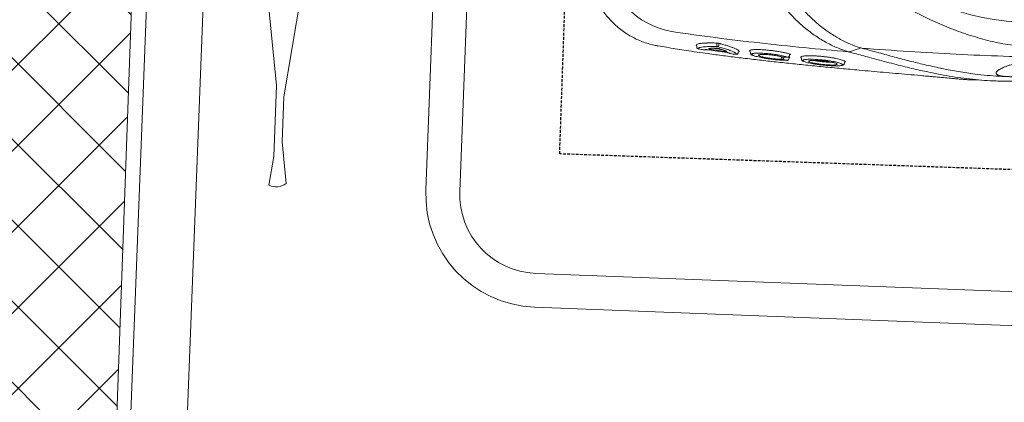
# Model space of a CAD drawing. Header units: millimetres. Extents: x 256680 to 410391, y -77299 to -22623.
# Tile 12 of 202: x 258274 to 258710, y -26633 to -26464. Entities that reach past the tile are written whole.
import ezdxf

# ---------------------------------------------------------------- set-up
doc = ezdxf.new("R2010")
doc.units = ezdxf.units.MM
doc.header["$LTSCALE"] = 2.5
doc.linetypes.add('11aa1PB-bd$0$11aa1PB-af$0$TRATTEGGIATA', pattern=[0.75, 0.5, -0.25])
for name, color, linetype, lineweight in [('CKD Equipments', 252, 'Continuous', 0), ('ELEVATION 1', 143, 'Continuous', 18), ('FURNITURES', 30, 'Continuous', 15), ('HATCH LIGHT', 250, 'Continuous', 0), ('K Equipment', 30, 'Continuous', 9), ('WALL', 132, 'Continuous', 25)]:
    doc.layers.add(name, color=color, linetype=linetype, lineweight=lineweight)
doc.layers.add('FAINTEQUIP', color=253, linetype='Continuous')

# ---------------------------------------------------------------- blocks, each defined once
blk = doc.blocks.new('awreg')
at = {"layer": 'K Equipment'}
for p, q in [((60947.98, 14506.41, -7.42), (61007.42, 14498.14, -7.42)), ((61038.98, 14498.13, -7.42), (61051.76, 14499.75, -7.42)), ((61038.98, 14498.13, -7.42), (61007.42, 14498.14, -7.42)), ((60947.98, 14486.41, -7.42), (61012.25, 14494.67, -7.42)), ((61032.24, 14494.67, -7.42), (61012.25, 14494.67, -7.42)), ((61032.24, 14494.67, -7.42), (61050.63, 14492.12, -7.42)), ((60701.19, 14430.21, -7.42), (61051.19, 14430.24, -7.42)), ((60701.19, 14415.21, -7.42), (61051.19, 14415.24, -7.42)), ((61086.19, 14380.24, -7.42), (61086.22, 13980.24, -7.42)), ((61101.19, 14380.24, -7.42), (61101.22, 13980.24, -7.42))]:
    blk.add_line(p, q, dxfattribs=at)
for centre, radius, start, end in [((61044.83, 14496.91, -7.42), 7.49, 320.4232, 22.6211), ((61051.19, 14380.24, -7.42), 50, 0.004, 90.004), ((61051.19, 14380.24, -7.42), 35, 0.004, 90.004)]:
    blk.add_arc(centre, radius, start, end, dxfattribs=at)
blk = doc.blocks.new('G$C62143A14')
at = {"linetype": 'Continuous', "lineweight": 0}
for p, q in [((49.55, 386.51), (49, 381.81)), ((49.57, 386.5), (49.57, 386.51)), ((48.88, 368.7), (48.87, 368.69)), ((49.39, 369.29), (49.5, 369.31)), ((50.37, 369.67), (50.78, 369.47)), ((49.44, 362.37), (48.95, 357.79)), ((50.85, 360.49), (51.48, 360.49)), ((51.33, 359.64), (50.86, 359.63)), ((47.71, 350.93), (47.62, 350.94)), ((47.68, 350.93), (48.05, 350.9)), ((48.57, 345.63), (48.03, 345.57)), ((45.34, 329.13), (45.33, 329.04)), ((45.95, 328.38), (46.32, 328.34)), ((46.82, 328.73), (46.75, 328.33)), ((46.79, 328.96), (46.78, 328.89)), ((47.41, 328.22), (47.77, 328.17)), ((46.65, 322.92), (46.12, 322.87)), ((44.97, 303.8), (45.36, 303.77)), ((45.65, 303.41), (45.51, 303.55)), ((45.8, 303.47), (45.65, 303.41)), ((49.57, 299.48), (50.21, 302.26))]:
    blk.add_line(p, q, dxfattribs=at)
at = {"linetype": 'Continuous', "lineweight": 0, "flags": 128}
for points in [[(50.36, 301.27), (50.36, 301.27), (50.36, 301.27)], [(51.87, 297.29), (51.12, 299.29), (50.37, 301.26)]]:
    blk.add_lwpolyline(points, dxfattribs=at)
at = {"linetype": 'Continuous', "lineweight": 0}
blk.add_circle((173.18, 226), 106.93, dxfattribs=at)
for centre, radius, start, end in [((93.4, 375.11), 37.74, 101.688, 171.5562), ((49.57, 368.62), 0.7, 105.1816, 173.5015), ((49.57, 368.62), 0.695, 105.2693, 173.8356), ((49.23, 365.55), 0.7, 173.3804, 218.7703), ((50.81, 359.83), 0.662, 86.742, 152.268), ((50.9, 360.34), 0.71, 196.8739, 266.2326), ((51.31, 359.28), 0.355, 16.969, 86.1806), ((51.49, 360.82), 0.331, 266.795, 332.1856), ((48.04, 354.42), 0.696, 128.4109, 174.5774), ((47.76, 351.62), 0.697, 174.0499, 258.4519), ((46.34, 331.01), 0.662, 90.4906, 162.5797), ((46.03, 329.07), 0.7, 182.9235, 263.468), ((46.36, 331.4), 0.685, 195.9711, 268.143), ((47.48, 328.91), 0.7, 181.8037, 263.5226)]:
    blk.add_arc(centre, radius, start, end, dxfattribs=at)
for points, knots in [([(79.19, 418.13), (79.18, 418.13), (78.27, 417.99), (76.52, 417.53), (73.94, 416.74), (71.43, 415.74), (68.99, 414.57), (66.56, 413.17), (64.18, 411.55), (61.88, 409.7), (59.76, 407.69), (57.83, 405.55), (56.09, 403.3), (54.54, 400.95), (53.19, 398.52), (52.04, 396.03), (51.09, 393.49), (50.34, 390.91), (49.81, 388.58), (49.62, 387.11), (49.54, 386.51)], [0, 0, 0, 0, 0.001134, 0.05921, 0.117416, 0.175724, 0.234114, 0.292568, 0.357035, 0.420781, 0.483687, 0.545808, 0.607185, 0.667848, 0.727816, 0.787098, 0.845698, 0.903609, 0.960817, 1, 1, 1, 1]), ([(48.93, 381.81), (48.6, 379.21), (47.9, 373.59), (47.04, 365.37), (46.3, 357.46), (45.69, 350.42), (45.11, 343.22), (44.57, 335.88), (44.05, 328.44), (43.55, 320.81), (43.08, 313.03), (42.64, 305.12), (42.26, 298.03), (41.95, 291.8), (41.68, 286.4), (41.42, 281.01), (41.15, 275.42), (40.92, 270.71), (40.72, 266.92), (40.56, 263.77), (40.38, 260.45), (40.21, 257.38), (40.08, 254.83), (39.98, 252.7), (39.9, 250.79), (39.84, 248.9), (39.83, 247.83), (39.91, 243.32)], [0, 0, 0, 0, 0.063316, 0.137046, 0.187379, 0.237747, 0.288072, 0.337874, 0.387718, 0.437523, 0.488782, 0.540075, 0.591317, 0.625909, 0.660493, 0.695746, 0.730982, 0.771161, 0.791716, 0.812265, 0.841912, 0.872106, 0.896195, 0.920292, 0.944907, 0.969526, 1, 1, 1, 1]), ([(50.21, 302.26), (50.81, 315.39), (51.6, 328.49), (53.06, 348.08), (53.59, 354.61), (54.76, 367.64), (55.39, 374.15), (56.07, 380.65)], [0, 0, 0, 0, 0.5, 0.5, 0.75, 0.75, 1, 1, 1, 1]), ([(48.88, 368.7), (48.82, 368.23), (48.77, 367.77), (48.72, 367.3), (48.66, 366.75), (48.59, 366.19), (48.53, 365.63)], [0, 0, 0, 0, 0.002, 0.002, 0.002, 0.004411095, 0.004411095, 0.004411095, 0.004411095]), ([(49.6, 367.67), (49.59, 367.74), (49.53, 368), (49.39, 368.32), (49.17, 368.7), (48.97, 368.7), (48.88, 368.7)], [0, 0, 0, 0, 0.074197, 0.28708, 0.641001, 1, 1, 1, 1]), ([(50.1, 369.38), (50.05, 369.37), (49.84, 369.35), (49.64, 369.33), (49.5, 369.31)], [0, 0, 0, 0, 0.205831, 1, 1, 1, 1]), ([(50.22, 360.13), (50.21, 360.96), (50.19, 362.64), (50.06, 364.8), (49.87, 366.58), (49.69, 367.32), (49.6, 367.67)], [0, 0, 0, 0, 0.240852, 0.487107, 0.75984, 1, 1, 1, 1]), ([(50.29, 369.5), (50.29, 369.5), (50.29, 369.5), (50.29, 369.49), (50.28, 369.48), (50.23, 369.43), (50.15, 369.38), (50.1, 369.38), (50.1, 369.38)], [0, 0, 0, 0, 0.014276, 0.209132, 0.380371, 0.579352, 0.841929, 1, 1, 1, 1]), ([(50.29, 369.5), (50.3, 369.54), (50.33, 369.64), (50.35, 369.66), (50.37, 369.67)], [0, 0, 0, 0, 0.370215, 1, 1, 1, 1]), ([(50.78, 369.47), (50.91, 369.23), (51.16, 368.75), (51.45, 367.18), (51.6, 365.66), (51.7, 364.15), (51.76, 362.77), (51.78, 361.37), (51.79, 360.67)], [0, 0, 0, 0, 0.21968, 0.439192, 0.658685, 0.696773, 0.849384, 1, 1, 1, 1]), ([(48.27, 357.44), (48.32, 357.9), (48.37, 358.37), (48.42, 358.83), (48.56, 360.13), (48.7, 361.42), (48.84, 362.72)], [0, 0, 0, 0, 0.002, 0.002, 0.002, 0.00758254, 0.00758254, 0.00758254, 0.00758254]), ([(48.64, 365.54), (48.66, 365.53), (48.67, 365.47), (48.69, 365.36), (48.69, 365.31), (48.69, 365.21), (48.69, 365.15), (48.69, 365.02), (48.69, 364.96), (48.68, 364.81), (48.68, 364.74), (48.66, 364.5), (48.65, 364.33), (48.63, 364.16)], [0, 0, 0, 0, 0.25, 0.25, 0.375, 0.375, 0.5, 0.5, 0.625, 0.625, 0.75, 0.75, 1, 1, 1, 1]), ([(48.84, 362.72), (48.86, 362.83), (48.87, 362.94), (48.9, 363.16), (48.92, 363.26), (48.95, 363.45), (48.97, 363.55), (49.01, 363.71), (49.02, 363.78), (49.08, 363.96), (49.11, 364.04), (49.16, 364.08), (49.17, 364.08), (49.2, 364.05), (49.21, 364.03), (49.21, 363.99)], [0, 0, 0, 0, 0.125, 0.125, 0.25, 0.25, 0.375, 0.375, 0.5, 0.5, 0.75, 0.75, 0.875, 0.875, 1, 1, 1, 1]), ([(49.21, 363.99), (49.25, 363.83), (49.29, 363.65), (49.35, 363.26), (49.38, 363.04), (49.45, 362.33), (49.49, 361.79), (49.52, 361.18)], [0, 0, 0, 0, 0.25, 0.25, 0.5, 0.5, 1, 1, 1, 1]), ([(48.01, 352.76), (48.15, 353.07), (48.49, 353.78), (49.05, 355.5), (49.64, 357.64), (50.03, 359.3), (50.22, 360.13)], [0, 0, 0, 0, 0.220226, 0.504612, 0.749666, 1, 1, 1, 1]), ([(51.65, 359.39), (51.61, 359.21), (51.57, 359.04), (51.49, 358.69), (51.37, 358.18), (51.25, 357.69), (51.02, 356.75), (50.86, 356.15), (50.56, 355.04), (50.4, 354.53), (50.1, 353.57), (49.95, 353.14), (49.52, 351.99), (49.25, 351.42), (48.94, 350.94), (48.88, 350.86), (48.76, 350.72), (48.7, 350.66), (48.53, 350.54), (48.43, 350.5), (48.33, 350.52)], [0, 0, 0, 0, 0.03125, 0.03125, 0.0625, 0.125, 0.125, 0.25, 0.25, 0.375, 0.375, 0.5, 0.5, 0.75, 0.75, 0.8125, 0.8125, 0.875, 0.875, 1, 1, 1, 1]), ([(49.3, 359.08), (49.22, 358.75), (49.13, 358.45), (48.97, 357.88), (48.89, 357.61), (48.66, 356.87), (48.5, 356.46), (48.36, 356.13)], [0, 0, 0, 0, 0.25, 0.25, 0.5, 0.5, 1, 1, 1, 1]), ([(49.52, 361.18), (49.52, 361.11), (49.52, 361.04), (49.52, 360.88), (49.52, 360.79), (49.51, 360.61), (49.5, 360.52), (49.49, 360.32), (49.48, 360.23), (49.46, 360.03), (49.45, 359.93), (49.42, 359.74), (49.41, 359.64), (49.38, 359.46), (49.36, 359.38), (49.33, 359.22), (49.31, 359.14), (49.3, 359.08)], [0, 0, 0, 0, 0.125, 0.125, 0.25, 0.25, 0.375, 0.375, 0.5, 0.5, 0.625, 0.625, 0.75, 0.75, 0.875, 0.875, 1, 1, 1, 1]), ([(51.79, 360.67), (51.79, 360.58), (51.79, 360.47), (51.77, 360.25), (51.76, 360.14), (51.74, 359.91), (51.72, 359.79), (51.69, 359.58), (51.67, 359.48), (51.65, 359.39)], [0, 0, 0, 0, 0.25, 0.25, 0.5, 0.5, 0.75, 0.75, 1, 1, 1, 1]), ([(47.35, 354.48), (47.3, 354.02), (47.25, 353.55), (47.21, 353.09), (47.16, 352.63), (47.11, 352.16), (47.07, 351.7)], [0, 0, 0, 0, 0.002, 0.002, 0.002, 0.003999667, 0.003999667, 0.003999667, 0.003999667]), ([(47.76, 355.99), (47.74, 355.82), (47.72, 355.65), (47.69, 355.41), (47.68, 355.33), (47.65, 355.19), (47.64, 355.12), (47.61, 354.99), (47.6, 354.93), (47.57, 354.82), (47.56, 354.77), (47.52, 354.65), (47.5, 354.6), (47.48, 354.58)], [0, 0, 0, 0, 0.25, 0.25, 0.375, 0.375, 0.5, 0.5, 0.625, 0.625, 0.75, 0.75, 1, 1, 1, 1]), ([(48.36, 356.13), (48.33, 356.05), (48.29, 356.03), (48.26, 356.07), (48.25, 356.1), (48.23, 356.17), (48.22, 356.23), (48.22, 356.36), (48.21, 356.43), (48.21, 356.6), (48.22, 356.69), (48.22, 356.89), (48.23, 357), (48.25, 357.22), (48.26, 357.33), (48.27, 357.44)], [0, 0, 0, 0, 0.25, 0.25, 0.375, 0.375, 0.5, 0.5, 0.625, 0.625, 0.75, 0.75, 0.875, 0.875, 1, 1, 1, 1]), ([(47.07, 351.7), (47.19, 351.73), (47.44, 351.79), (47.76, 352.19), (47.97, 352.67), (48.01, 352.76)], [0, 0, 0, 0, 0.4433, 0.896253, 1, 1, 1, 1]), ([(48.05, 350.9), (48.08, 350.89), (48.15, 350.88), (48.22, 350.82), (48.27, 350.76), (48.29, 350.71), (48.29, 350.69), (48.29, 350.69), (48.29, 350.69)], [0, 0, 0, 0, 0.175463, 0.400939, 0.589495, 0.747071, 0.890518, 1, 1, 1, 1]), ([(48.33, 350.52), (48.33, 350.53), (48.31, 350.55), (48.29, 350.61), (48.29, 350.69), (48.29, 350.69)], [0, 0, 0, 0, 0.3650586, 0.9797373, 1, 1, 1, 1]), ([(48.03, 345.57), (47.98, 345.55), (47.79, 345.55), (47.54, 345.37), (47.32, 345.13), (47.17, 344.9), (47.09, 344.69), (47.01, 344.4)], [0, 0, 0, 0, 0.085263, 0.298133, 0.53129, 0.85157, 1, 1, 1, 1]), ([(47.79, 344.33), (47.76, 344.44), (47.68, 344.73), (47.54, 344.94), (47.34, 344.96), (47.17, 344.77), (47.05, 344.49), (47.01, 344.4)], [0, 0, 0, 0, 0.142974, 0.381895, 0.621008, 0.867279, 1, 1, 1, 1]), ([(49.13, 345.73), (49.16, 345.68), (49.25, 345.55), (49.38, 345.02), (49.51, 344.18), (49.59, 343.09), (49.63, 341.8), (49.62, 340.35), (49.57, 338.78), (49.47, 337.13), (49.34, 335.45), (49.17, 333.78), (48.96, 332.16), (48.73, 330.64), (48.47, 329.22), (48.28, 328.43), (48.19, 328.03)], [0, 0, 0, 0, 0.036944, 0.111064, 0.185167, 0.25898, 0.332797, 0.405887, 0.478972, 0.551758, 0.624553, 0.69822, 0.771885, 0.845998, 0.920119, 1, 1, 1, 1]), ([(48.57, 345.63), (48.57, 345.63), (48.63, 345.76), (48.69, 345.8), (48.74, 345.83)], [0, 0, 0, 0, 0.031421, 1, 1, 1, 1]), ([(48.74, 345.83), (48.76, 345.86), (48.87, 345.99), (49, 345.97), (49.09, 345.79), (49.13, 345.73)], [0, 0, 0, 0, 0.160118, 0.714475, 1, 1, 1, 1]), ([(47.01, 344.4), (46.98, 344.33), (46.88, 344.11), (46.69, 343.49), (46.46, 342.54), (46.24, 341.39), (46.03, 340.08), (45.84, 338.67), (45.67, 337.16), (45.53, 335.62), (45.42, 334.09), (45.34, 332.62), (45.3, 331.25), (45.3, 330.07), (45.32, 329.43), (45.34, 329.13)], [0, 0, 0, 0, 0.034967, 0.11668, 0.198521, 0.28284, 0.363401, 0.446271, 0.52675, 0.609595, 0.689692, 0.772207, 0.85087, 0.93183, 1, 1, 1, 1]), ([(45.71, 331.21), (45.69, 331.75), (45.67, 332.78), (45.76, 334.81), (45.94, 336.87), (46.19, 338.84), (46.49, 340.42), (46.71, 341.33), (46.82, 341.49), (46.83, 341.5)], [0, 0, 0, 0, 0.170858, 0.332147, 0.492014, 0.656195, 0.819988, 0.986588, 1, 1, 1, 1]), ([(47.35, 341.5), (47.4, 341.27), (47.51, 340.77), (47.56, 339.28), (47.52, 337.42), (47.37, 335.36), (47.13, 333.35), (46.9, 331.99), (46.76, 331.38), (46.73, 331.23)], [0, 0, 0, 0, 0.140566, 0.301933, 0.463305, 0.622013, 0.785773, 0.94855, 1, 1, 1, 1]), ([(46.79, 328.96), (46.87, 329.3), (47.03, 330), (47.26, 331.25), (47.48, 332.65), (47.66, 334.12), (47.82, 335.66), (47.94, 337.19), (48.02, 338.69), (48.07, 340.09), (48.07, 341.38), (48.03, 342.5), (47.95, 343.44), (47.87, 344.05), (47.8, 344.27), (47.79, 344.33)], [0, 0, 0, 0, 0.081121, 0.164592, 0.245691, 0.329206, 0.409093, 0.49132, 0.570813, 0.652715, 0.73066, 0.81084, 0.889237, 0.969944, 1, 1, 1, 1]), ([(46.83, 341.5), (46.92, 341.67), (47.11, 342.02), (47.29, 341.92), (47.35, 341.55), (47.35, 341.5)], [0, 0, 0, 0, 0.4462454, 0.9349282, 1, 1, 1, 1]), ([(50.2, 302.21), (50.41, 303.06), (50.64, 303.91), (51.18, 305.63), (51.48, 306.49), (52.46, 309.06), (53.22, 310.78), (54.96, 314.19), (55.94, 315.9), (57.56, 318.43), (58.13, 319.28), (59.03, 320.54), (59.34, 320.96), (59.96, 321.8), (60.29, 322.21), (61.93, 324.29), (63.33, 325.9), (66.37, 329.01), (68, 330.49), (70.64, 332.59), (71.56, 333.27), (73.48, 334.56), (74.47, 335.17), (76.51, 336.3), (77.56, 336.82), (79.2, 337.51), (79.75, 337.73), (80.6, 338.03), (80.88, 338.13), (81.46, 338.31), (81.75, 338.4), (82.04, 338.48)], [0, 0, 0, 0, 0.0625, 0.0625, 0.125, 0.125, 0.25, 0.25, 0.375, 0.375, 0.4375, 0.4375, 0.46875, 0.46875, 0.5, 0.5, 0.625, 0.625, 0.75, 0.75, 0.8125, 0.8125, 0.875, 0.875, 0.9375, 0.9375, 0.96875, 0.96875, 0.984375, 0.984375, 1, 1, 1, 1]), ([(46.33, 331.68), (46.41, 331.68), (46.49, 331.68), (46.57, 331.68), (46.69, 331.69), (46.81, 331.69), (46.83, 331.69)], [0.0007933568, 0.0007933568, 0.0007933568, 0.0007933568, 0.0011395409, 0.0011395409, 0.0011395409, 0.0016472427, 0.0016472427, 0.0016472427, 0.0016472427]), ([(45.34, 329.13), (45.4, 329.49), (45.46, 329.84), (45.52, 330.2), (45.58, 330.54), (45.64, 330.87), (45.71, 331.21)], [0, 0, 0, 0, 0.002000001, 0.002000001, 0.002000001, 0.003901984, 0.003901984, 0.003901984, 0.003901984]), ([(46.32, 328.34), (46.36, 328.33), (46.44, 328.31), (46.52, 328.25), (46.56, 328.19), (46.57, 328.18), (46.57, 328.17), (46.57, 328.17), (46.57, 328.16)], [0, 0, 0, 0, 0.254985, 0.463826, 0.637296, 0.783337, 0.926867, 1, 1, 1, 1]), ([(46.74, 330.72), (46.69, 330.72), (46.56, 330.72), (46.42, 330.72), (46.34, 330.72)], [0, 0, 0, 0, 0.397181, 1, 1, 1, 1]), ([(46.75, 328.33), (46.73, 328.23), (46.71, 328.14), (46.67, 328.01), (46.66, 327.97), (46.63, 327.96), (46.62, 327.96), (46.61, 327.98), (46.6, 327.99), (46.59, 328.04), (46.58, 328.07), (46.58, 328.14), (46.58, 328.15), (46.57, 328.16)], [0, 0, 0, 0, 0.25, 0.25, 0.5, 0.5, 0.625, 0.625, 0.75, 0.75, 0.875, 0.875, 1, 1, 1, 1]), ([(46.73, 331.23), (46.74, 330.87), (46.75, 330.51), (46.76, 330.15), (46.77, 329.75), (46.78, 329.36), (46.79, 328.96)], [0, 0, 0, 0, 0.002000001, 0.002000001, 0.002000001, 0.004171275, 0.004171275, 0.004171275, 0.004171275]), ([(47.77, 328.17), (47.78, 328.17), (47.82, 328.17), (47.9, 328.14), (47.97, 328.08), (48.01, 328.02), (48.01, 328), (48.01, 327.99), (48.01, 327.99)], [0, 0, 0, 0, 0.005493, 0.289143, 0.515025, 0.705708, 0.87243, 1, 1, 1, 1]), ([(48.19, 328.03), (48.18, 327.98), (48.15, 327.87), (48.1, 327.78), (48.05, 327.81), (48.02, 327.89), (48.01, 327.98), (48.01, 327.99)], [0, 0, 0, 0, 0.170931, 0.43557, 0.700344, 0.964272, 1, 1, 1, 1]), ([(81.91, 331.3), (81.36, 331.14), (80.83, 330.96), (79.77, 330.57), (79.26, 330.35), (77.73, 329.68), (76.75, 329.18), (75.33, 328.37), (74.86, 328.09), (73.94, 327.5), (73.48, 327.2), (72.15, 326.27), (71.29, 325.63), (68.84, 323.63), (67.32, 322.21), (64.5, 319.27), (63.18, 317.74), (60.74, 314.58), (59.62, 312.99), (57.58, 309.77), (56.66, 308.15), (55.43, 305.71), (55.04, 304.9), (54.31, 303.27), (53.97, 302.45), (53.04, 300), (52.53, 298.38), (52.13, 296.78)], [0, 0, 0, 0, 0.03125, 0.03125, 0.0625, 0.0625, 0.125, 0.125, 0.15625, 0.15625, 0.1875, 0.1875, 0.25, 0.25, 0.375, 0.375, 0.5, 0.5, 0.625, 0.625, 0.75, 0.75, 0.8125, 0.8125, 0.875, 0.875, 1, 1, 1, 1]), ([(46.12, 322.87), (46.08, 322.84), (45.89, 322.85), (45.64, 322.67), (45.42, 322.43), (45.27, 322.2), (45.19, 321.99), (45.11, 321.69)], [0, 0, 0, 0, 0.0760045, 0.2920195, 0.5221541, 0.8303026, 1, 1, 1, 1]), ([(47.15, 323.14), (47.22, 323.01), (47.36, 322.78), (47.52, 322.03), (47.64, 321.1), (47.73, 319.94), (47.78, 318.6), (47.78, 317.11), (47.75, 315.53), (47.67, 313.89), (47.55, 312.24), (47.4, 310.61), (47.22, 309.05), (47.01, 307.61), (46.77, 306.32), (46.53, 305.23), (46.28, 304.37), (46.03, 303.74), (45.88, 303.56), (45.8, 303.47)], [0, 0, 0, 0, 0.066966, 0.12566, 0.184351, 0.242449, 0.30055, 0.358196, 0.415842, 0.473121, 0.530398, 0.588231, 0.646066, 0.704525, 0.762985, 0.822038, 0.881088, 0.940546, 1, 1, 1, 1]), ([(46.65, 322.92), (46.66, 322.94), (46.72, 323.08), (46.78, 323.12), (46.83, 323.14)], [0, 0, 0, 0, 0.269637, 1, 1, 1, 1]), ([(46.83, 323.14), (46.86, 323.17), (46.97, 323.31), (47.07, 323.21), (47.15, 323.14)], [0, 0, 0, 0, 0.258674, 1, 1, 1, 1]), ([(45.11, 321.69), (45.09, 321.64), (45, 321.45), (44.84, 320.86), (44.63, 319.96), (44.44, 318.85), (44.25, 317.58), (44.09, 316.19), (43.95, 314.73), (43.84, 313.22), (43.76, 311.73), (43.71, 310.29), (43.69, 308.94), (43.71, 307.72), (43.77, 306.65), (43.85, 305.81), (43.93, 305.27), (43.99, 305.12), (44, 305.09)], [0, 0, 0, 0, 0.023226, 0.092931, 0.162639, 0.232676, 0.302714, 0.372201, 0.441684, 0.510683, 0.579678, 0.648044, 0.716408, 0.784299, 0.852186, 0.919822, 0.987451, 1, 1, 1, 1]), ([(44.19, 307.56), (44.18, 307.58), (44.1, 307.78), (44.03, 308.8), (43.99, 310.49), (44.06, 312.55), (44.21, 314.67), (44.44, 316.66), (44.72, 318.23), (44.92, 319.03), (45.02, 319.2), (45.03, 319.21)], [0, 0, 0, 0, 0.015121, 0.155418, 0.294804, 0.433435, 0.572075, 0.71203, 0.853105, 0.994782, 1, 1, 1, 1]), ([(45.51, 319.2), (45.57, 319.04), (45.69, 318.64), (45.79, 317.29), (45.81, 315.44), (45.72, 313.35), (45.53, 311.24), (45.28, 309.37), (44.99, 307.95), (44.8, 307.52), (44.72, 307.33)], [0, 0, 0, 0, 0.0984, 0.230543, 0.361452, 0.492139, 0.623641, 0.756097, 0.8899, 1, 1, 1, 1]), ([(44.77, 305.11), (44.81, 305.22), (44.93, 305.5), (45.13, 306.21), (45.35, 307.2), (45.55, 308.37), (45.74, 309.69), (45.91, 311.11), (46.04, 312.6), (46.14, 314.11), (46.21, 315.58), (46.24, 316.99), (46.22, 318.29), (46.18, 319.46), (46.1, 320.44), (46, 321.18), (45.92, 321.48), (45.89, 321.6)], [0, 0, 0, 0, 0.045419, 0.115839, 0.186799, 0.257754, 0.32863, 0.399501, 0.469663, 0.539816, 0.608957, 0.678085, 0.746838, 0.815591, 0.884388, 0.95319, 1, 1, 1, 1]), ([(45.03, 319.21), (45.08, 319.31), (45.23, 319.62), (45.41, 319.65), (45.5, 319.28), (45.51, 319.2)], [0, 0, 0, 0, 0.294516, 0.862877, 1, 1, 1, 1]), ([(45.89, 321.6), (45.87, 321.66), (45.81, 321.92), (45.67, 322.18), (45.47, 322.26), (45.28, 322.08), (45.16, 321.8), (45.11, 321.69)], [0, 0, 0, 0, 0.074975, 0.308763, 0.600633, 0.840221, 1, 1, 1, 1]), ([(45.26, 309.38), (45.24, 309.62), (45.2, 310.29), (45.23, 311.82), (45.32, 313.71), (45.49, 315.53), (45.65, 316.8), (45.75, 317.23), (45.77, 317.32)], [0, 0, 0, 0, 0.1171914, 0.3236173, 0.5316923, 0.7421657, 0.9517971, 1, 1, 1, 1]), ([(44.47, 307), (44.44, 307.01), (44.33, 307.03), (44.25, 307.33), (44.19, 307.56)], [0, 0, 0, 0, 0.26459, 1, 1, 1, 1]), ([(44.72, 307.33), (44.7, 307.27), (44.61, 307.01), (44.53, 307.01), (44.47, 307)], [0, 0, 0, 0, 0.212645, 1, 1, 1, 1]), ([(44, 305.09), (44.04, 304.8), (44.09, 304.57), (44.21, 304.32), (44.42, 304.02), (44.64, 303.9), (44.97, 303.8)], [0, 0, 0, 0, 0.150992, 0.540293, 0.796534, 1, 1, 1, 1]), ([(44, 305.09), (44.04, 304.95), (44.14, 304.63), (44.26, 304.57), (44.32, 304.54)], [0, 0, 0, 0, 0.453626, 1, 1, 1, 1]), ([(44.32, 304.54), (44.44, 304.58), (44.58, 304.62), (44.74, 305.04), (44.77, 305.11)], [0, 0, 0, 0, 0.8365957, 1, 1, 1, 1]), ([(45.51, 303.55), (45.47, 303.56), (45.41, 303.59), (45.37, 303.74), (45.36, 303.77)], [0, 0, 0, 0, 0.735294, 1, 1, 1, 1]), ([(50.2, 302.21), (50.19, 302.14), (50.18, 302.06), (50.17, 301.89), (50.18, 301.81), (50.21, 301.64), (50.23, 301.56), (50.28, 301.41), (50.32, 301.34), (50.36, 301.27)], [0, 0, 0, 0, 0.25, 0.25, 0.5, 0.5, 0.75, 0.75, 1, 1, 1, 1]), ([(50.2, 302.21), (50.2, 302.22), (50.2, 302.22), (50.21, 302.23), (50.21, 302.24), (50.21, 302.25), (50.21, 302.26)], [0, 0, 0, 0, 0.00003361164, 0.00003361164, 0.00003361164, 0.00009841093, 0.00009841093, 0.00009841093, 0.00009841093]), ([(45.6, 147.31), (45.02, 149.63), (44.08, 153.42), (43.14, 158.58), (42.52, 162.49), (42.07, 166.08), (41.78, 169.32), (41.57, 172.51), (41.43, 175.54), (41.32, 178.54), (41.24, 181.43), (41.18, 184.13), (41.11, 187.04), (41.05, 190.57), (40.96, 194.84), (40.86, 199.86), (40.72, 205.12), (40.58, 210.4), (40.42, 215.41), (40.27, 220), (40.12, 224.07), (39.98, 227.69), (39.87, 230.87), (39.8, 233.7), (39.73, 239.01), (39.98, 246.66), (40.84, 255.43), (41.86, 262.6), (42.9, 268.77), (44.25, 275.81), (46, 283.98), (47.78, 291.81), (49.04, 297.24), (49.57, 299.48)], [0, 0, 0, 0, 0.0593635, 0.0971043, 0.1348438, 0.1667324, 0.198607, 0.2201848, 0.2417788, 0.2633349, 0.278122, 0.2929063, 0.3080418, 0.3231723, 0.3441056, 0.3655953, 0.3864814, 0.4080077, 0.4295299, 0.4486306, 0.4683357, 0.4884205, 0.5086324, 0.5289688, 0.5492243, 0.6333183, 0.7152132, 0.756242, 0.7972696, 0.8516973, 0.906117, 0.9611972, 1, 1, 1, 1]), ([(52.02, 296.33), (51.42, 293.79), (50.23, 288.7), (48.59, 281.61), (47.1, 274.85), (45.67, 268), (44.9, 263.56), (44.47, 261.16)], [0, 0, 0, 0, 0.192621, 0.385484, 0.57846, 0.771235, 1, 1, 1, 1]), ([(55.29, 128.94), (54.17, 142.82), (53.27, 156.72), (51.87, 184.59), (51.39, 198.55), (50.98, 219.52), (50.9, 226.52), (50.84, 240.51), (50.86, 247.5), (51.08, 268.46), (51.45, 282.4), (52.02, 296.33)], [0, 0, 0, 0, 0.25, 0.25, 0.5, 0.5, 0.625, 0.625, 0.75, 0.75, 1, 1, 1, 1]), ([(81.21, 156.98), (79.47, 159.59), (77.81, 162.21), (74.65, 167.51), (73.14, 170.18), (70.29, 175.58), (68.94, 178.31), (66.39, 183.83), (65.2, 186.62), (62.96, 192.26), (61.93, 195.1), (60.52, 199.39), (60.07, 200.83), (59.22, 203.72), (58.82, 205.17), (58.08, 208.1), (57.73, 209.57), (57.1, 212.54), (56.82, 214.04), (56.34, 217.05), (56.15, 218.57), (55.94, 220.88), (55.88, 221.66), (55.82, 222.82), (55.8, 223.21), (55.78, 224), (55.77, 224.39), (55.75, 226.36), (55.8, 227.92), (56.02, 230.99), (56.19, 232.52), (56.6, 235.54), (56.85, 237.04), (57.42, 240.02), (57.73, 241.5), (58.42, 244.43), (58.79, 245.89), (59.57, 248.78), (59.98, 250.22), (61.29, 254.51), (62.26, 257.35), (65.39, 265.8), (67.81, 271.36), (71.95, 279.63), (73.4, 282.35), (76.46, 287.74), (78.07, 290.4), (79.75, 293.03)], [0, 0, 0, 0, 0.0625, 0.0625, 0.125, 0.125, 0.1875, 0.1875, 0.25, 0.25, 0.3125, 0.3125, 0.34375, 0.34375, 0.375, 0.375, 0.40625, 0.40625, 0.4375, 0.4375, 0.46875, 0.46875, 0.484375, 0.484375, 0.492187, 0.492187, 0.5, 0.5, 0.53125, 0.53125, 0.5625, 0.5625, 0.59375, 0.59375, 0.625, 0.625, 0.65625, 0.65625, 0.6875, 0.6875, 0.75, 0.75, 0.875, 0.875, 0.9375, 0.9375, 1, 1, 1, 1]), ([(44.47, 261.16), (44.44, 260.98), (43.93, 258.18), (43.23, 253.09), (42.27, 244.62), (41.92, 237.77), (41.88, 232.66), (41.9, 230.93), (41.91, 230.14)], [0, 0, 0, 0, 0.016162, 0.250764, 0.485322, 0.836539, 0.925214, 1, 1, 1, 1]), ([(42.51, 207.1), (42.47, 208.53), (42.43, 209.94), (42.38, 211.68), (42.37, 212.02), (42.35, 212.71), (42.34, 213.05), (42.31, 214.05), (42.29, 214.71), (42.25, 215.99), (42.23, 216.62), (42.2, 217.54), (42.19, 217.85), (42.17, 218.45), (42.16, 218.74), (42.12, 220.18), (42.08, 221.26), (42.04, 222.76), (42.02, 223.24), (41.99, 224.18), (41.98, 224.63), (41.95, 225.92), (41.93, 226.71), (41.91, 228.15), (41.9, 228.82), (41.9, 229.73), (41.9, 230.03), (41.91, 230.59), (41.91, 230.86), (41.94, 232.14), (41.98, 232.98), (42.12, 234.36), (42.22, 234.91), (42.39, 235.55), (42.46, 235.73), (42.56, 235.96), (42.6, 236.03), (42.68, 236.16), (42.72, 236.22), (42.93, 236.46), (43.12, 236.55), (43.54, 236.51), (43.78, 236.38), (44.29, 235.92), (44.57, 235.59), (45.17, 234.68), (45.49, 234.11), (45.93, 233.22), (46.01, 233.03), (46.19, 232.64), (46.28, 232.43), (46.55, 231.79), (46.73, 231.32), (47.11, 230.3), (47.3, 229.74), (47.69, 228.53), (47.89, 227.87), (48.28, 226.45), (48.47, 225.69), (48.86, 224.02), (49.05, 223.12), (49.33, 221.64), (49.42, 221.13), (49.59, 220.08), (49.68, 219.53), (49.84, 218.41), (49.92, 217.83), (50.04, 216.92), (50.07, 216.61), (50.15, 215.99), (50.18, 215.67), (50.35, 214.08), (50.46, 212.76), (50.59, 210.72), (50.63, 210.02), (50.68, 208.96), (50.7, 208.61), (50.72, 207.9), (50.73, 207.54), (50.76, 206.48), (50.77, 205.78), (50.78, 204.72), (50.78, 204.37), (50.78, 203.67), (50.77, 203.32), (50.75, 201.59), (50.71, 200.26), (50.62, 198.67), (50.6, 198.36), (50.56, 197.73), (50.54, 197.42), (50.47, 196.51), (50.42, 195.92), (50.26, 194.23), (50.14, 193.18), (49.94, 191.7), (49.87, 191.23), (49.73, 190.31), (49.65, 189.88), (49.43, 188.62), (49.27, 187.85), (48.95, 186.43), (48.79, 185.78), (48.55, 184.87), (48.46, 184.58), (48.3, 184.02), (48.22, 183.75), (47.82, 182.47), (47.5, 181.62), (46.89, 180.21), (46.6, 179.63), (46.18, 178.94), (46.04, 178.74), (45.78, 178.39), (45.65, 178.25), (45.28, 177.9), (45.05, 177.77), (44.63, 177.73), (44.44, 177.82), (44.09, 178.2), (43.94, 178.5), (43.73, 179.13), (43.66, 179.37), (43.57, 179.79), (43.54, 179.94), (43.48, 180.25), (43.46, 180.41), (43.32, 181.28), (43.24, 182.12), (43.14, 183.4), (43.12, 183.66), (43.09, 184.22), (43.07, 184.52), (43.03, 185.44), (43, 186.1), (42.95, 187.54), (42.93, 188.32), (42.89, 189.61), (42.88, 190.05), (42.86, 190.98), (42.85, 191.47), (42.82, 192.99), (42.79, 194.06), (42.76, 195.79), (42.75, 196.38), (42.73, 197.3), (42.72, 197.62), (42.71, 198.25), (42.7, 198.57), (42.67, 200.18), (42.64, 201.5), (42.6, 203.56), (42.58, 204.26), (42.54, 205.68), (42.53, 206.39), (42.51, 207.1)], [0, 0, 0, 0, 0.015625, 0.015625, 0.019531, 0.019531, 0.023438, 0.023438, 0.03125, 0.03125, 0.039063, 0.039063, 0.042969, 0.042969, 0.046875, 0.046875, 0.0625, 0.0625, 0.070313, 0.070313, 0.078125, 0.078125, 0.09375, 0.09375, 0.109375, 0.109375, 0.117188, 0.117188, 0.125, 0.125, 0.15625, 0.15625, 0.1875, 0.1875, 0.203125, 0.203125, 0.210938, 0.210938, 0.21875, 0.21875, 0.25, 0.25, 0.28125, 0.28125, 0.3125, 0.3125, 0.34375, 0.34375, 0.351563, 0.351563, 0.359375, 0.359375, 0.375, 0.375, 0.390625, 0.390625, 0.40625, 0.40625, 0.421875, 0.421875, 0.4375, 0.4375, 0.445313, 0.445313, 0.453125, 0.453125, 0.460938, 0.460938, 0.464844, 0.464844, 0.46875, 0.46875, 0.484375, 0.484375, 0.492188, 0.492188, 0.496094, 0.496094, 0.5, 0.5, 0.507813, 0.507813, 0.511719, 0.511719, 0.515625, 0.515625, 0.53125, 0.53125, 0.535156, 0.535156, 0.539063, 0.539063, 0.546875, 0.546875, 0.5625, 0.5625, 0.570313, 0.570313, 0.578125, 0.578125, 0.59375, 0.59375, 0.609375, 0.609375, 0.617188, 0.617188, 0.625, 0.625, 0.65625, 0.65625, 0.6875, 0.6875, 0.703125, 0.703125, 0.71875, 0.71875, 0.75, 0.75, 0.78125, 0.78125, 0.8125, 0.8125, 0.828125, 0.828125, 0.835938, 0.835938, 0.84375, 0.84375, 0.875, 0.875, 0.882812, 0.882812, 0.890625, 0.890625, 0.90625, 0.90625, 0.921875, 0.921875, 0.929687, 0.929687, 0.9375, 0.9375, 0.953125, 0.953125, 0.960937, 0.960937, 0.964844, 0.964844, 0.96875, 0.96875, 0.984375, 0.984375, 0.992187, 0.992187, 1, 1, 1, 1])]:
    blk.add_open_spline(points, degree=3, knots=knots, dxfattribs=at)
for points in [[(48.63, 364.16), (48.33, 361.44), (48.04, 358.72), (47.76, 355.99)], [(48.53, 365.63), (48.57, 365.61), (48.61, 365.59), (48.64, 365.54)], [(47.48, 354.58), (47.43, 354.53), (47.39, 354.5), (47.35, 354.48)], [(50.36, 301.27), (50.36, 301.27), (50.36, 301.27), (50.37, 301.26)], [(51.87, 297.29), (52.01, 297.13), (52.1, 296.95), (52.13, 296.78)], [(52.13, 296.78), (52.09, 296.63), (52.06, 296.48), (52.02, 296.33)]]:
    blk.add_open_spline(points, degree=3, dxfattribs=at)
at = {"layer": 'FAINTEQUIP', "color": 4, "linetype": '11aa1PB-bd$0$11aa1PB-af$0$TRATTEGGIATA'}
blk.add_lwpolyline([(337, 429.45), (338.5, 25.45), (1.5, 24.2), (0, 428.19), (337, 429.45)], dxfattribs=at)

msp = doc.modelspace()

# ---------------------------------------------------------------- hatches: boundary and pattern name
at = {"layer": 'HATCH LIGHT', "true_color": 0x636466}
h = msp.add_hatch(dxfattribs=at)
h.set_pattern_fill('ANSI32', color=251, scale=6)
h.set_pattern_definition([(45, (193310.04, -46725.026), (-40.411153, 40.411153), []), (45, (193336.98, -46725.026), (-40.411153, 40.411153), [])])
h.paths.add_polyline_path([(270452.88, -32589.97), (270258.94, -32638.82), (270440.48, -33359.69), (257887.83, -33359.58, -0.000263), (257873.3, -33559.58), (270697.09, -33559.7)])
h.paths.add_polyline_path([(258301.77, -25157.06), (258101.69, -25157.06, -0.011972), (257620.47, -34256.03), (257821.06, -34256.03, 0.01196)])
h.paths.add_polyline_path([(258285.4, -25697.6), (267964.34, -26046.56, 0.003501), (268458.41, -26800.64), (268626.04, -26691.53), (268075.93, -25850.46), (258291.63, -25497.7, -0.000262)])
h = msp.add_hatch(dxfattribs=at)
h.set_pattern_fill('ANSI37', color=251, scale=8)
h.set_pattern_definition([(45, (193310.04, -46725.026), (-17.960512, 17.960512), []), (135, (193310.04, -46725.026), (-17.960512, -17.960512), [])])
edge = h.paths.add_edge_path()
edge.add_line((261078.94, -25798.32), (258285.4, -25697.6))
edge.add_arc((67888.04, -19659.44), 190493.08, 356.5735369, 358.1835586, ccw=False)
edge.add_line((258040.58, -31044.72), (260889.8, -31044.74))
edge.add_line((260889.8, -31044.74), (261016.3, -27535.69))
edge.add_line((261016.3, -27535.69), (260916.37, -27532.09))
edge.add_line((260916.37, -27532.09), (260887.11, -28343.52))
edge.add_line((260887.11, -28343.52), (260887.12, -28343.52))
edge.add_line((260887.12, -28343.52), (260822.27, -30142.35))
edge.add_line((260822.27, -30142.35), (260793.34, -30944.74))
edge.add_line((260793.34, -30944.74), (258161.63, -30944.72))
edge.add_line((258161.63, -30944.72), (258287.65, -27449.28))
edge.add_line((258287.65, -27449.28), (259287, -27485.31))
edge.add_line((259287, -27485.31), (259328.4, -27486.81))
edge.add_line((259328.4, -27486.81), (259332, -27386.87))
edge.add_line((259332, -27386.87), (258291.25, -27349.35))
edge.add_line((258291.25, -27349.35), (258347.16, -25799.9))
edge.add_line((258347.16, -25799.9), (259846.19, -25853.94))
edge.add_line((259846.19, -25853.94), (259835.38, -26153.75))
edge.add_line((259835.38, -26153.75), (259811.97, -26801.7))
edge.add_line((259811.97, -26801.7), (259809.33, -26874.86))
edge.add_line((259809.33, -26874.86), (259909.27, -26878.47))
edge.add_line((259909.27, -26878.47), (259946.07, -25857.54))
edge.add_line((259946.07, -25857.54), (260975.4, -25894.65))
edge.add_line((260975.4, -25894.65), (260948.79, -26632.68))
edge.add_line((260948.79, -26632.68), (261048.73, -26636.28))
edge.add_line((261048.73, -26636.28), (261078.94, -25798.32))

# ---------------------------------------------------------------- linework, layer by layer
at = {"layer": 'CKD Equipments'}
msp.add_lwpolyline([(258354.91, -25813.9), (258297.07, -27312.79), (258996.55, -27339.78), (259054.39, -25840.89), (258354.91, -25813.9), (258379.89, -25814.87), (258322.05, -27313.75)], dxfattribs=at)
at = {"layer": 'ELEVATION 1'}
msp.add_line((258291.25, -27349.35), (258347.16, -25799.9), dxfattribs=at)
at = {"layer": 'WALL'}
msp.add_arc((67888.04, -19659.44), 190493.08, 355.6053841, 358.3462139, dxfattribs=at)

# ---------------------------------------------------------------- block references
at = {"layer": 'CKD Equipments', "ltscale": 0.25, "rotation": 87.79023278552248}
msp.add_blockref('G$C62143A14', (258940.87, -26539.83), dxfattribs=at)
at = {"layer": 'FURNITURES', "xscale": -1, "rotation": 87.79023278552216}
msp.add_blockref('awreg', (275227.28, 33910.03, 7.42), dxfattribs=at)

doc.saveas('drawing.dxf')
